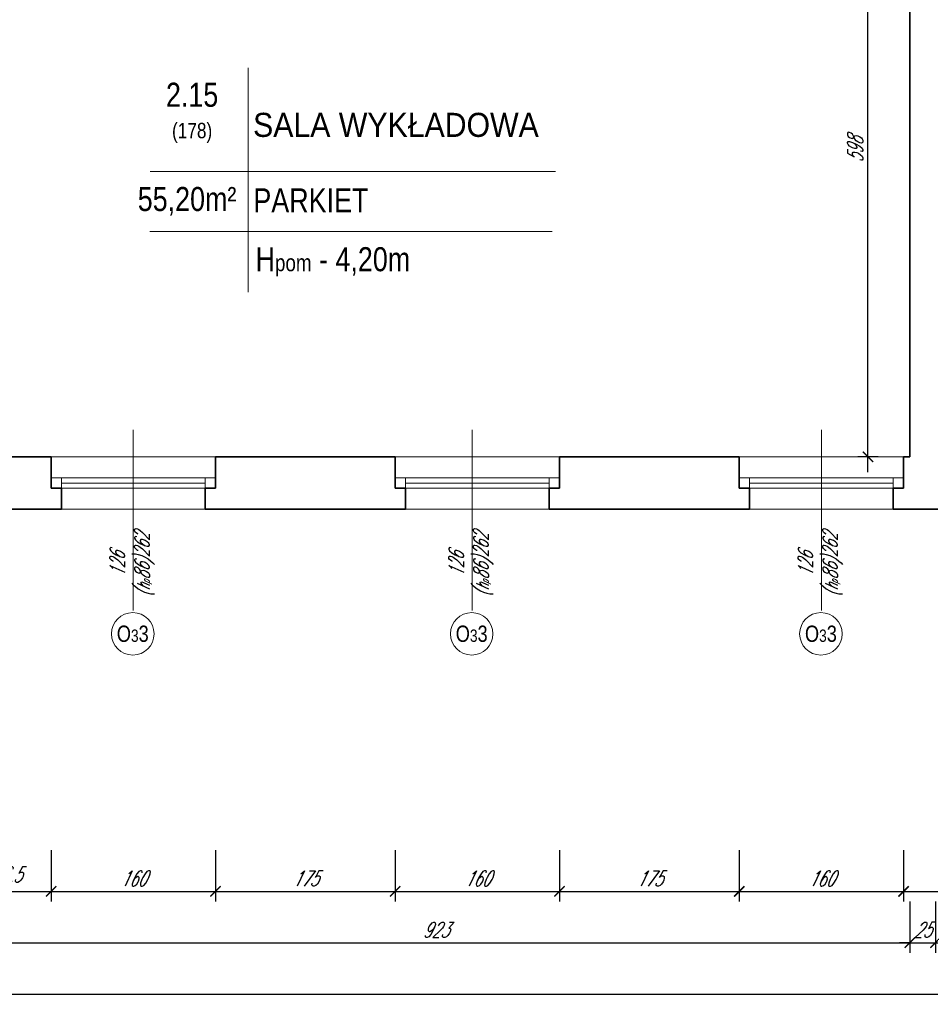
# Model space of a CAD drawing. Header units: millimetres. Extents: x 402 to 79005, y -7782 to 89952.
# Tile 86 of 256: x 22892 to 23779, y 20729 to 21687. Entities that reach past the tile are written whole.
import ezdxf

# ---------------------------------------------------------------- set-up
doc = ezdxf.new("R2010")
doc.units = ezdxf.units.MM
doc.header["$LTSCALE"] = 10
doc.layers.get('0').update_dxf_attribs({"lineweight": 0})
doc.layers.get('Defpoints').update_dxf_attribs({"color": 253})
for name, color, linetype, lineweight in [('01 parter - ściany', 253, 'Continuous', 35), ('03-01_okna', 253, 'Continuous', 15), ('04-1_widok', 253, 'Continuous', 5), ('05-01_wymiary', 253, 'Continuous', 5), ('05-03_opis', 253, 'Continuous', 5)]:
    doc.layers.add(name, color=color, linetype=linetype, lineweight=lineweight)
doc.styles.add('ariel', font='ARIAL.TTF', dxfattribs={"width": 0.8})
doc.styles.add('ariel_wym', font='simplex.shx', dxfattribs={"width": 0.65, "oblique": 25})
doc.dimstyles.new('ariel 50', dxfattribs={"dimtxt": 15, "dimasz": 10, "dimexe": 10, "dimexo": 0, "dimgap": 5, "dimtad": 1, "dimdec": 1, "dimrnd": 0.5, "dimtxsty": 'ariel_wym', "dimblk": 'ARCHTICK', "dimcen": 2.5, "dimdle": 15, "dimazin": 0, "dimtfac": 1, "dimtdec": 1, "dimtix": 1, "dimtmove": 0, "dimatfit": 3, "dimldrblk": 'DOT', "dimfxl": 0, "dimarcsym": 0})
doc.dimstyles.new('ariel 50 wnętrze', dxfattribs={"dimtxt": 15, "dimasz": 10, "dimexe": 10, "dimexo": 0, "dimgap": 5, "dimtad": 1, "dimdec": 1, "dimrnd": 0.5, "dimtxsty": 'ariel_wym', "dimblk": 'ARCHTICK', "dimcen": 2.5, "dimdle": 15, "dimazin": 0, "dimtfac": 1, "dimtdec": 1, "dimtix": 1, "dimtmove": 0, "dimatfit": 3, "dimldrblk": 'DOT', "dimfxl": 0, "dimarcsym": 0})

# ---------------------------------------------------------------- blocks, each defined once
blk = doc.blocks.new('_ArchTick')
at = {"color": 0, "linetype": 'ByBlock', "const_width": 0.15}
blk.add_lwpolyline([(-0.5, -0.5), (0.5, 0.5)], dxfattribs=at)
blk = doc.blocks.new('*D2564')
at = {"layer": '05-01_wymiary', "color": 0, "lineweight": -2}
for p, q in [((22836.33, 20878.64), (22836.33, 20828.64)), ((22922.99, 20878.64), (22922.99, 20828.64)), ((22821.33, 20838.64), (22937.99, 20838.64))]:
    blk.add_line(p, q, dxfattribs=at)
at = {"layer": 'Defpoints', "color": 0}
for p in [(22922.99, 21261.69), (22836.33, 21210.69), (22922.99, 20838.64)]:
    blk.add_point(p, dxfattribs=at)
at = {"layer": '05-01_wymiary', "color": 0, "lineweight": -2, "xscale": 10, "yscale": 10, "zscale": 10, "rotation": 180}
blk.add_blockref('_ArchTick', (22836.33, 20838.64), dxfattribs=at)
at = {"layer": '05-01_wymiary', "color": 0, "lineweight": -2, "xscale": 10, "yscale": 10, "zscale": 10}
blk.add_blockref('_ArchTick', (22922.99, 20838.64), dxfattribs=at)
at = {"layer": '05-01_wymiary', "color": 0, "insert": (22879.66, 20852.57), "char_height": 15, "attachment_point": 5, "style": 'ariel_wym'}
blk.add_mtext('86,5', dxfattribs=at)
blk = doc.blocks.new('_Dot')
at = {"color": 0, "linetype": 'ByBlock', "lineweight": -2}
blk.add_line((-0.5, 0), (-1, 0), dxfattribs=at)
at = {"color": 0, "linetype": 'ByBlock', "const_width": 0.5}
blk.add_lwpolyline([(-0.25, 0, 1), (0.25, 0, 1)], format="xyb", close=True, dxfattribs=at)
blk = doc.blocks.new('*D2565')
at = {"layer": '05-01_wymiary', "color": 0, "lineweight": -2}
for p, q in [((22922.99, 20878.64), (22922.99, 20828.64)), ((23082.99, 20878.64), (23082.99, 20828.64)), ((22907.99, 20838.64), (23097.99, 20838.64))]:
    blk.add_line(p, q, dxfattribs=at)
at = {"layer": 'Defpoints', "color": 0}
for p in [(22922.99, 21261.69), (23082.99, 21261.69), (23082.99, 20838.64)]:
    blk.add_point(p, dxfattribs=at)
at = {"layer": '05-01_wymiary', "color": 0, "lineweight": -2, "xscale": 10, "yscale": 10, "zscale": 10, "rotation": 180}
blk.add_blockref('_ArchTick', (22922.99, 20838.64), dxfattribs=at)
at = {"layer": '05-01_wymiary', "color": 0, "lineweight": -2, "xscale": 10, "yscale": 10, "zscale": 10}
blk.add_blockref('_ArchTick', (23082.99, 20838.64), dxfattribs=at)
at = {"layer": '05-01_wymiary', "color": 0, "insert": (23002.99, 20851.14), "char_height": 15, "attachment_point": 5, "style": 'ariel_wym'}
blk.add_mtext('160', dxfattribs=at)
blk = doc.blocks.new('*D2566')
at = {"layer": '05-01_wymiary', "color": 0, "lineweight": -2}
for p, q in [((23082.99, 20878.64), (23082.99, 20828.64)), ((23257.99, 20878.64), (23257.99, 20828.64)), ((23067.99, 20838.64), (23272.99, 20838.64))]:
    blk.add_line(p, q, dxfattribs=at)
at = {"layer": 'Defpoints', "color": 0}
for p in [(23082.99, 21261.69), (23257.99, 21261.69), (23257.99, 20838.64)]:
    blk.add_point(p, dxfattribs=at)
at = {"layer": '05-01_wymiary', "color": 0, "lineweight": -2, "xscale": 10, "yscale": 10, "zscale": 10, "rotation": 180}
blk.add_blockref('_ArchTick', (23082.99, 20838.64), dxfattribs=at)
at = {"layer": '05-01_wymiary', "color": 0, "lineweight": -2, "xscale": 10, "yscale": 10, "zscale": 10}
blk.add_blockref('_ArchTick', (23257.99, 20838.64), dxfattribs=at)
at = {"layer": '05-01_wymiary', "color": 0, "insert": (23170.49, 20851.14), "char_height": 15, "attachment_point": 5, "style": 'ariel_wym'}
blk.add_mtext('175', dxfattribs=at)
blk = doc.blocks.new('*D2567')
at = {"layer": '05-01_wymiary', "color": 0, "lineweight": -2}
for p, q in [((23257.99, 20878.64), (23257.99, 20828.64)), ((23417.99, 20878.64), (23417.99, 20828.64)), ((23242.99, 20838.64), (23432.99, 20838.64))]:
    blk.add_line(p, q, dxfattribs=at)
at = {"layer": 'Defpoints', "color": 0}
for p in [(23257.99, 21261.69), (23417.99, 21261.69), (23417.99, 20838.64)]:
    blk.add_point(p, dxfattribs=at)
at = {"layer": '05-01_wymiary', "color": 0, "lineweight": -2, "xscale": 10, "yscale": 10, "zscale": 10, "rotation": 180}
blk.add_blockref('_ArchTick', (23257.99, 20838.64), dxfattribs=at)
at = {"layer": '05-01_wymiary', "color": 0, "lineweight": -2, "xscale": 10, "yscale": 10, "zscale": 10}
blk.add_blockref('_ArchTick', (23417.99, 20838.64), dxfattribs=at)
at = {"layer": '05-01_wymiary', "color": 0, "insert": (23337.99, 20851.14), "char_height": 15, "attachment_point": 5, "style": 'ariel_wym'}
blk.add_mtext('160', dxfattribs=at)
blk = doc.blocks.new('*D2568')
at = {"layer": '05-01_wymiary', "color": 0, "lineweight": -2}
for p, q in [((23417.99, 20878.64), (23417.99, 20828.64)), ((23592.99, 20878.64), (23592.99, 20828.64)), ((23402.99, 20838.64), (23607.99, 20838.64))]:
    blk.add_line(p, q, dxfattribs=at)
at = {"layer": 'Defpoints', "color": 0}
for p in [(23417.99, 21261.69), (23592.99, 21261.69), (23592.99, 20838.64)]:
    blk.add_point(p, dxfattribs=at)
at = {"layer": '05-01_wymiary', "color": 0, "lineweight": -2, "xscale": 10, "yscale": 10, "zscale": 10, "rotation": 180}
blk.add_blockref('_ArchTick', (23417.99, 20838.64), dxfattribs=at)
at = {"layer": '05-01_wymiary', "color": 0, "lineweight": -2, "xscale": 10, "yscale": 10, "zscale": 10}
blk.add_blockref('_ArchTick', (23592.99, 20838.64), dxfattribs=at)
at = {"layer": '05-01_wymiary', "color": 0, "insert": (23505.49, 20851.14), "char_height": 15, "attachment_point": 5, "style": 'ariel_wym'}
blk.add_mtext('175', dxfattribs=at)
blk = doc.blocks.new('*D2569')
at = {"layer": '05-01_wymiary', "color": 0, "lineweight": -2}
for p, q in [((23592.99, 20878.64), (23592.99, 20828.64)), ((23752.99, 20878.64), (23752.99, 20828.64)), ((23577.99, 20838.64), (23767.99, 20838.64))]:
    blk.add_line(p, q, dxfattribs=at)
at = {"layer": 'Defpoints', "color": 0}
for p in [(23592.99, 21261.69), (23752.99, 21261.69), (23752.99, 20838.64)]:
    blk.add_point(p, dxfattribs=at)
at = {"layer": '05-01_wymiary', "color": 0, "lineweight": -2, "xscale": 10, "yscale": 10, "zscale": 10, "rotation": 180}
blk.add_blockref('_ArchTick', (23592.99, 20838.64), dxfattribs=at)
at = {"layer": '05-01_wymiary', "color": 0, "lineweight": -2, "xscale": 10, "yscale": 10, "zscale": 10}
blk.add_blockref('_ArchTick', (23752.99, 20838.64), dxfattribs=at)
at = {"layer": '05-01_wymiary', "color": 0, "insert": (23672.99, 20851.14), "char_height": 15, "attachment_point": 5, "style": 'ariel_wym'}
blk.add_mtext('160', dxfattribs=at)
blk = doc.blocks.new('*D2570')
at = {"layer": '05-01_wymiary', "color": 0, "lineweight": -2}
for p, q in [((23752.99, 20878.64), (23752.99, 20828.64)), ((23927.99, 20878.64), (23927.99, 20828.64)), ((23737.99, 20838.64), (23942.99, 20838.64))]:
    blk.add_line(p, q, dxfattribs=at)
at = {"layer": 'Defpoints', "color": 0}
for p in [(23752.99, 21261.69), (23927.99, 21261.69), (23927.99, 20838.64)]:
    blk.add_point(p, dxfattribs=at)
at = {"layer": '05-01_wymiary', "color": 0, "lineweight": -2, "xscale": 10, "yscale": 10, "zscale": 10, "rotation": 180}
blk.add_blockref('_ArchTick', (23752.99, 20838.64), dxfattribs=at)
at = {"layer": '05-01_wymiary', "color": 0, "lineweight": -2, "xscale": 10, "yscale": 10, "zscale": 10}
blk.add_blockref('_ArchTick', (23927.99, 20838.64), dxfattribs=at)
at = {"layer": '05-01_wymiary', "color": 0, "insert": (23840.49, 20851.14), "char_height": 15, "attachment_point": 5, "style": 'ariel_wym'}
blk.add_mtext('175', dxfattribs=at)
blk = doc.blocks.new('*D2062')
at = {"layer": '05-01_wymiary', "color": 0, "lineweight": -2}
for p, q in [((22835.99, 20828.64), (22835.99, 20778.64)), ((23759, 20828.64), (23759, 20778.64)), ((22820.99, 20788.64), (23774, 20788.64))]:
    blk.add_line(p, q, dxfattribs=at)
at = {"layer": 'Defpoints', "color": 0}
for p in [(22835.99, 21261.69), (23759, 21261.69), (23759, 20788.64)]:
    blk.add_point(p, dxfattribs=at)
at = {"layer": '05-01_wymiary', "color": 0, "lineweight": -2, "xscale": 10, "yscale": 10, "zscale": 10, "rotation": 180}
blk.add_blockref('_ArchTick', (22835.99, 20788.64), dxfattribs=at)
at = {"layer": '05-01_wymiary', "color": 0, "lineweight": -2, "xscale": 10, "yscale": 10, "zscale": 10}
blk.add_blockref('_ArchTick', (23759, 20788.64), dxfattribs=at)
at = {"layer": '05-01_wymiary', "color": 0, "insert": (23297.49, 20801.14), "char_height": 15, "attachment_point": 5, "style": 'ariel_wym'}
blk.add_mtext('923', dxfattribs=at)
blk = doc.blocks.new('*D2063')
at = {"layer": '05-01_wymiary', "color": 0, "lineweight": -2}
for p, q in [((23759, 20828.64), (23759, 20778.64)), ((23784, 20828.64), (23784, 20778.64)), ((23759, 20788.64), (23749, 20788.64)), ((23759, 20788.64), (23784, 20788.64)), ((23784, 20788.64), (23794, 20788.64))]:
    blk.add_line(p, q, dxfattribs=at)
at = {"layer": 'Defpoints', "color": 0}
for p in [(23759, 21261.69), (23784, 21261.69), (23784, 20788.64)]:
    blk.add_point(p, dxfattribs=at)
at = {"layer": '05-01_wymiary', "color": 0, "lineweight": -2, "xscale": 10, "yscale": 10, "zscale": 10}
blk.add_blockref('_ArchTick', (23759, 20788.64), dxfattribs=at)
at = {"layer": '05-01_wymiary', "color": 0, "lineweight": -2, "xscale": 10, "yscale": 10, "zscale": 10, "rotation": 180}
blk.add_blockref('_ArchTick', (23784, 20788.64), dxfattribs=at)
at = {"layer": '05-01_wymiary', "color": 0, "insert": (23771.5, 20801.14), "char_height": 15, "attachment_point": 5, "style": 'ariel_wym'}
blk.add_mtext('25', dxfattribs=at)
blk = doc.blocks.new('*D2064')
at = {"layer": '05-01_wymiary', "color": 0, "lineweight": -2}
for p, q in [((23784, 20828.64), (23784, 20778.64)), ((24163.99, 20828.64), (24163.99, 20778.64)), ((23769, 20788.64), (24178.99, 20788.64))]:
    blk.add_line(p, q, dxfattribs=at)
at = {"layer": 'Defpoints', "color": 0}
for p in [(23784, 21261.69), (24163.99, 21261.69), (24163.99, 20788.64)]:
    blk.add_point(p, dxfattribs=at)
at = {"layer": '05-01_wymiary', "color": 0, "lineweight": -2, "xscale": 10, "yscale": 10, "zscale": 10, "rotation": 180}
blk.add_blockref('_ArchTick', (23784, 20788.64), dxfattribs=at)
at = {"layer": '05-01_wymiary', "color": 0, "lineweight": -2, "xscale": 10, "yscale": 10, "zscale": 10}
blk.add_blockref('_ArchTick', (24163.99, 20788.64), dxfattribs=at)
at = {"layer": '05-01_wymiary', "color": 0, "insert": (23973.99, 20801.14), "char_height": 15, "attachment_point": 5, "style": 'ariel_wym'}
blk.add_mtext('380', dxfattribs=at)
blk = doc.blocks.new('*D2077')
at = {"layer": '05-01_wymiary', "color": 0, "lineweight": -2}
for p, q in [((22097.49, 20778.64), (22097.49, 20728.64)), ((27671, 20778.64), (27671, 20728.64)), ((22082.49, 20738.64), (27686, 20738.64))]:
    blk.add_line(p, q, dxfattribs=at)
at = {"layer": 'Defpoints', "color": 0}
for p in [(22097.49, 21282.76), (27671, 21282.76), (27671, 20738.64)]:
    blk.add_point(p, dxfattribs=at)
at = {"layer": '05-01_wymiary', "color": 0, "lineweight": -2, "xscale": 10, "yscale": 10, "zscale": 10, "rotation": 180}
blk.add_blockref('_ArchTick', (22097.49, 20738.64), dxfattribs=at)
at = {"layer": '05-01_wymiary', "color": 0, "lineweight": -2, "xscale": 10, "yscale": 10, "zscale": 10}
blk.add_blockref('_ArchTick', (27671, 20738.64), dxfattribs=at)
at = {"layer": '05-01_wymiary', "color": 0, "insert": (24884.24, 20752.57), "char_height": 15, "attachment_point": 5, "style": 'ariel_wym'}
blk.add_mtext('5573,5', dxfattribs=at)
blk = doc.blocks.new('*D2523')
at = {"layer": '05-01_wymiary', "color": 0, "lineweight": -2}
for p, q in [((23718.32, 21246.69), (23718.32, 21874.69)), ((23728.32, 21859.69), (23708.32, 21859.69)), ((23728.32, 21261.69), (23708.32, 21261.69))]:
    blk.add_line(p, q, dxfattribs=at)
at = {"layer": 'Defpoints', "color": 0}
for p in [(23718.32, 21859.69), (23759, 21859.69), (23759, 21261.69)]:
    blk.add_point(p, dxfattribs=at)
at = {"layer": '05-01_wymiary', "color": 0, "lineweight": -2, "xscale": 10, "yscale": 10, "zscale": 10}
for p, rotation in [((23718.32, 21859.69), 90), ((23718.32, 21261.69), 270)]:
    blk.add_blockref('_ArchTick', p, dxfattribs=dict(at, rotation=rotation))
at = {"layer": '05-01_wymiary', "color": 0, "insert": (23705.82, 21560.69), "char_height": 15, "attachment_point": 5, "rotation": 90, "style": 'ariel_wym'}
blk.add_mtext('598', dxfattribs=at)

msp = doc.modelspace()

# ---------------------------------------------------------------- linework, layer by layer
at = {"layer": '01 parter - ściany'}
for p, q in [((23758.997, 21261.689), (23758.997, 21859.689)), ((22835.992, 21261.689), (22922.992, 21261.689)), ((22922.992, 21261.689), (22922.992, 21231.189)), ((23082.992, 21261.689), (23257.992, 21261.689)), ((23082.992, 21261.689), (23082.992, 21231.189)), ((23257.992, 21261.689), (23257.992, 21231.189)), ((23417.992, 21261.689), (23592.992, 21261.689)), ((23417.992, 21261.689), (23417.992, 21231.189)), ((23592.992, 21261.689), (23592.992, 21231.189)), ((23752.992, 21261.689), (23758.997, 21261.689)), ((23752.992, 21261.689), (23752.992, 21231.189)), ((22922.992, 21231.189), (22932.992, 21231.189)), ((22932.992, 21231.189), (22932.992, 21210.689)), ((23082.992, 21231.189), (23072.992, 21231.189)), ((23072.992, 21231.189), (23072.992, 21210.689)), ((23257.992, 21231.189), (23267.992, 21231.189)), ((23267.992, 21231.189), (23267.992, 21210.689)), ((23417.992, 21231.189), (23407.992, 21231.189)), ((23407.992, 21231.189), (23407.992, 21210.689)), ((23592.992, 21231.189), (23602.992, 21231.189)), ((23602.992, 21231.189), (23602.992, 21210.689)), ((23752.992, 21231.189), (23742.992, 21231.189)), ((23742.992, 21231.189), (23742.992, 21210.689)), ((22836.329, 21210.689), (22922.992, 21210.689)), ((22932.992, 21210.689), (22922.992, 21210.689)), ((23072.992, 21210.689), (23082.992, 21210.689)), ((23082.992, 21210.689), (23267.992, 21210.689)), ((23407.992, 21210.689), (23602.992, 21210.689)), ((23742.992, 21210.689), (23937.992, 21210.689))]:
    msp.add_line(p, q, dxfattribs=at)
at = {"layer": '03-01_okna', "linetype": 'Continuous', "lineweight": 0}
for p, q in [((23082.992, 21241.189), (22922.992, 21241.189)), ((22932.992, 21241.189), (22932.992, 21231.189)), ((23072.992, 21236.189), (22932.992, 21236.189)), ((23072.992, 21241.189), (23072.992, 21231.189)), ((23417.992, 21241.189), (23257.992, 21241.189)), ((23267.992, 21241.189), (23267.992, 21231.189)), ((23407.992, 21236.189), (23267.992, 21236.189)), ((23407.992, 21241.189), (23407.992, 21231.189)), ((23752.992, 21241.189), (23592.992, 21241.189)), ((23602.992, 21241.189), (23602.992, 21231.189)), ((23742.992, 21236.189), (23602.992, 21236.189)), ((23742.992, 21241.189), (23742.992, 21231.189)), ((23082.992, 21231.189), (22922.992, 21231.189)), ((23417.992, 21231.189), (23257.992, 21231.189)), ((23752.992, 21231.189), (23592.992, 21231.189)), ((23082.992, 21210.689), (22922.992, 21210.689)), ((23407.992, 21210.689), (23257.992, 21210.689)), ((23742.992, 21210.689), (23602.992, 21210.689))]:
    msp.add_line(p, q, dxfattribs=at)
at = {"layer": '04-1_widok'}
for p, q in [((22922.992, 21261.689), (23082.992, 21261.689)), ((23257.992, 21261.689), (23417.992, 21261.689)), ((23592.992, 21261.689), (23752.992, 21261.689))]:
    msp.add_line(p, q, dxfattribs=at)
at = {"layer": '05-03_opis'}
for p, q in [((23114.753, 21640.596), (23114.753, 21422.196)), ((23019.495, 21539.461), (23413.993, 21539.461)), ((23019.251, 21481.104), (23410.952, 21481.104))]:
    msp.add_line(p, q, dxfattribs=at)
at = {"layer": '05-03_opis', "lineweight": 0}
for p, q in [((23002.992, 21288.073), (23002.992, 21112.056)), ((23332.992, 21288.073), (23332.992, 21112.056)), ((23672.992, 21288.073), (23672.992, 21112.056))]:
    msp.add_line(p, q, dxfattribs=at)
for centre in [(23002.492, 21089.367), (23332.492, 21089.367), (23672.492, 21089.367)]:
    msp.add_circle(centre, 20.689, dxfattribs=at)

# ---------------------------------------------------------------- texts
at = {"layer": '05-03_opis', "char_height": 23.4234, "style": 'ariel'}
for s, insert, width, attachment_point in [('{\\fArial|b0|i0|c238|p34;2.15\\P\\H0.6404x;(178)}', (23060.297, 21596.67), 108.9126, 5), ('\\W0.9;{\\fArial|b0|i0|c238|p34;SALA WYKŁADOWA}', (23119.642, 21584.771), 356.6375, 4), ('{\\fArial|b0|i0|c238|p34;55,20m²}', (23055.358, 21510.558), 108.9126, 5), ('{\\fArial|b0|i0|c238|p34;PARKIET}', (23119.943, 21511.391), 322.789, 4), ('{\\fArial|b0|i0|c238|p34; H\\H0.7x;pom\\H1.429x; - 4,20m}', (23114.753, 21451.65), 322.789, 4)]:
    msp.add_mtext(s, dxfattribs=dict(at, insert=insert, width=width, attachment_point=attachment_point))
at = {"layer": '05-03_opis', "lineweight": 0, "char_height": 14.4, "width": 62.66128, "attachment_point": 5, "rotation": 90, "style": 'ariel_wym'}
for insert in [(23001.922, 21156.939), (23331.922, 21156.939), (23671.922, 21156.939)]:
    msp.add_mtext('126\\P({\\H0.8333x;h\\H0.6x;p}86)262', dxfattribs=dict(at, insert=insert))
at = {"layer": '05-03_opis', "lineweight": 0, "char_height": 15.84, "width": 75.19353, "attachment_point": 5, "style": 'ariel'}
for insert in [(23002.492, 21089.367), (23332.492, 21089.367), (23672.492, 21089.367)]:
    msp.add_mtext('O{\\H0.7576x;3}3', dxfattribs=dict(at, insert=insert))

# ---------------------------------------------------------------- dimensions: what is measured, and where the dimension line sits
at = {"layer": '05-01_wymiary'}
dim = msp.add_linear_dim(base=(23718.318, 21859.689), p1=(23758.997, 21261.689), p2=(23758.997, 21859.689), angle=90, dimstyle='ariel 50 wnętrze', dxfattribs=at)
dim.commit()
dim.dimension.update_dxf_attribs({"geometry": '*D2523', "text_midpoint": (23705.818, 21560.689)})
dim = msp.add_linear_dim(base=(27670.997, 20738.643), p1=(22097.491, 21282.764), p2=(27670.997, 21282.764), dimstyle='ariel 50', dxfattribs=at)
dim.commit()
dim.dimension.update_dxf_attribs({"geometry": '*D2077', "text_midpoint": (24884.244, 20752.571)})
for base, p1, p2, picture, middle in [((23758.997, 20788.643), (22835.992, 21261.689), (23758.997, 21261.689), '*D2062', (23297.495, 20801.143)), ((22922.992, 20838.643), (22836.334, 21210.689), (22922.992, 21261.689), '*D2564', (22879.663, 20852.571)), ((23082.992, 20838.643), (22922.992, 21261.689), (23082.992, 21261.689), '*D2565', (23002.992, 20851.143)), ((23257.992, 20838.643), (23082.992, 21261.689), (23257.992, 21261.689), '*D2566', (23170.492, 20851.143)), ((23417.992, 20838.643), (23257.992, 21261.689), (23417.992, 21261.689), '*D2567', (23337.992, 20851.143)), ((23592.992, 20838.643), (23417.992, 21261.689), (23592.992, 21261.689), '*D2568', (23505.492, 20851.143)), ((23752.992, 20838.643), (23592.992, 21261.689), (23752.992, 21261.689), '*D2569', (23672.992, 20851.143)), ((23927.992, 20838.643), (23752.992, 21261.689), (23927.992, 21261.689), '*D2570', (23840.492, 20851.143)), ((23783.997, 20788.643), (23758.997, 21261.689), (23783.997, 21261.689), '*D2063', (23771.497, 20801.143)), ((24163.992, 20788.643), (23783.997, 21261.689), (24163.992, 21261.689), '*D2064', (23973.995, 20801.143))]:
    dim = msp.add_linear_dim(base=base, p1=p1, p2=p2, dimstyle='ariel 50', override={"dimtmove": 1}, dxfattribs=at)
    dim.commit()
    dim.dimension.update_dxf_attribs({"geometry": picture, "text_midpoint": middle})

doc.saveas('drawing.dxf')
